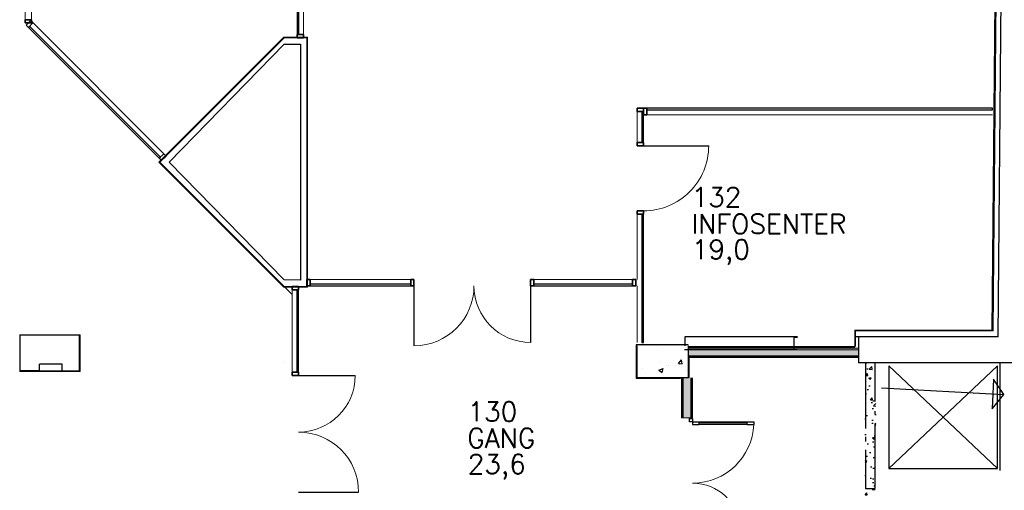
# Model space of a CAD drawing. Header units: millimetres. Extents: x 0 to 84060, y 0 to 52805.
# Tile 20 of 60: x 31062 to 46341, y 18832 to 26131. Entities that reach past the tile are written whole.
import ezdxf

# ---------------------------------------------------------------- set-up
doc = ezdxf.new("R2010")
doc.units = ezdxf.units.MM
doc.header["$LTSCALE"] = 50
doc.header["$MEASUREMENT"] = 0
doc.linetypes.add('CENTRUMLINJE', pattern=[27, 20, -3, 1, -3])
doc.layers.get('0').update_dxf_attribs({"linetype": 'CONTINUOUS'})
for name, color, linetype in [('20601A200D001$0$832-Romtekst', 7, 'CONTINUOUS'), ('20601A200D001$0$A12-HEL2', 251, 'CONTINUOUS'), ('20601A200D001$0$A12-HEL3', 251, 'CONTINUOUS'), ('20601A200D001$0$A12-HEL4', 251, 'CONTINUOUS'), ('20601A200D001$0$A12-SKR1', 251, 'CONTINUOUS'), ('20601A200D001$0$A23-HEL1', 251, 'CONTINUOUS'), ('20601A200D001$0$A23-HEL4', 251, 'CONTINUOUS'), ('20601A200D001$0$A24-HEL1', 252, 'CONTINUOUS'), ('20601A200D001$0$A24-HEL2', 252, 'CONTINUOUS'), ('20601A200D001$0$A28-HEL1', 7, 'CONTINUOUS'), ('20601A200D001$0$A62-HEL2', 252, 'CONTINUOUS'), ('xref', 7, 'CENTRUMLINJE')]:
    doc.layers.add(name, color=color, linetype=linetype)
for name, color, linetype, lineweight in [('20601A200D001$0$A2-DOR', 251, 'CONTINUOUS', 18), ('20601A200D001$0$A2-VEGG', 251, 'CONTINUOUS', 18), ('20601A200D001$0$A2-VEGG-fill', 253, 'CONTINUOUS', 18), ('20601A200D001$0$A2312', 7, 'CONTINUOUS', 18), ('20601A200D001$0$A24', 251, 'CONTINUOUS', 18), ('20601A200D001$0$A862', 7, 'CONTINUOUS', 18)]:
    doc.layers.add(name, color=color, linetype=linetype, lineweight=lineweight)
doc.styles.add('20601A200D001$0$STANDARD', font='ROMANS.SHX')

# ---------------------------------------------------------------- blocks, each defined once
blk = doc.blocks.new('*X157')
at = {"color": 0}
for p, q in [((50686, 22419), (50686, 22419)), ((50665, 22196), (50665, 22196)), ((50951, 22184), (50999, 22242)), ((50951, 22184), (51011, 22179)), ((51011, 22179), (50999, 22242)), ((50391, 22105), (50391, 22105)), ((50646, 22080), (50716, 22107)), ((50646, 22080), (50696, 22046)), ((50696, 22046), (50716, 22107)), ((50770, 22154), (50770, 22154)), ((50798, 22153), (50798, 22153)), ((51068, 22069), (51068, 22069)), ((50485, 21969), (50485, 21969))]:
    blk.add_line(p, q, dxfattribs=at)
blk = doc.blocks.new('20601A200D001$0$System Panel - Glazed-1105515-1_ etasje')
at = {"layer": '20601A200D001$0$A2312', "lineweight": 25}
for p, q in [((1435, -25), (-1435, -25)), ((-1435, -25), (-1435, -50)), ((-1435, -50), (1435, -50)), ((1435, -50), (1435, -25))]:
    blk.add_line(p, q, dxfattribs=at)
blk = doc.blocks.new('20601A200D001$0$Rectangular Mullion - 50 x 100mm-456249-1_ etasje')
at = {"layer": '20601A200D001$0$A2312', "lineweight": 35}
for p, q in [((-50, 50), (0, 50)), ((-50, -50), (-50, 50)), ((0, 50), (0, -50)), ((0, -50), (-50, -50))]:
    blk.add_line(p, q, dxfattribs=at)
blk = doc.blocks.new('20601A200D001$0$Rectangular Mullion - 50 x 100mm-1105512-1_ etasje')
at = {"layer": '20601A200D001$0$A2312'}
for p, q in [((1563, -3644), (-466, -1615)), ((1634, -3573), (-395, -1544))]:
    blk.add_line(p, q, dxfattribs=at)
blk = doc.blocks.new('20601A200D001$0$Rectangular Mullion - 50 x 100mm-456260-1_ etasje')
at = {"layer": '20601A200D001$0$A2312', "lineweight": 35}
for p, q in [((0, 50), (-50, 50)), ((-50, 50), (-50, -50)), ((0, -50), (0, 50)), ((-50, -50), (0, -50))]:
    blk.add_line(p, q, dxfattribs=at)
blk = doc.blocks.new('20601A200D001$0$Rectangular Mullion - 50 x 100mm-603011-1_ etasje')
at = {"layer": '20601A200D001$0$A2312', "lineweight": 35}
for p, q in [((0, 50), (-50, 50)), ((-50, 50), (-50, -50)), ((0, -50), (0, 50)), ((-50, -50), (0, -50))]:
    blk.add_line(p, q, dxfattribs=at)
blk = doc.blocks.new('20601A200D001$0$Rectangular Mullion - 50 x 100mm-1124751-1_ etasje')
at = {"layer": '20601A200D001$0$A2312'}
for p, q in [((-516, 8206), (-516, -1494)), ((-416, 8206), (-416, 5588)), ((-416, 5436), (-416, 2768)), ((-416, 2616), (-416, -52)), ((-416, -204), (-416, -1494))]:
    blk.add_line(p, q, dxfattribs=at)
blk = doc.blocks.new('20601A200D001$0$Rectangular Mullion - 50 x 100mm-997172-1_ etasje')
at = {"layer": '20601A200D001$0$A2312', "lineweight": 35}
for p, q in [((-50, 50), (0, 50)), ((-50, -50), (-50, 50)), ((0, 50), (0, -50)), ((0, -50), (-50, -50))]:
    blk.add_line(p, q, dxfattribs=at)
blk = doc.blocks.new('20601A200D001$0$System Panel - Glazed-1007213-1_ etasje')
at = {"layer": '20601A200D001$0$A2312', "lineweight": 25}
for p, q in [((201, -25), (-201, -25)), ((-201, -25), (-201, -50)), ((-201, -50), (201, -50)), ((201, -50), (201, -25))]:
    blk.add_line(p, q, dxfattribs=at)
blk = doc.blocks.new('20601A200D001$0$Rectangular Mullion - 50 x 100mm-1007209-1_ etasje')
at = {"layer": '20601A200D001$0$A2312'}
for p, q in [((3704, -1726), (3704, -1323)), ((3804, -1726), (3804, -1323))]:
    blk.add_line(p, q, dxfattribs=at)
blk = doc.blocks.new('20601A200D001$0$M_Curtain Wall Dbl Glass - D13-Curtain Wall Dbl Glass-1061445-1_ etasje')
at = {"layer": '20601A200D001$0$A2-DOR', "lineweight": 25}
for p, q in [((-905, 50), (-905, 928.8)), ((905, 50), (905, 981.2))]:
    blk.add_line(p, q, dxfattribs=at)
at = {"layer": '20601A200D001$0$A2-DOR'}
for centre, radius, start, end in [((-905, 50), 878.8, 0, 90), ((905, 50), 931.2, 90, 180)]:
    blk.add_arc(centre, radius, start, end, dxfattribs=at)
blk = doc.blocks.new('20601A200D001$0$Rectangular Mullion - 50 x 100mm-607128-1_ etasje')
at = {"layer": '20601A200D001$0$A2312', "lineweight": 35}
for p, q in [((-25, 50), (25, 50)), ((-25, -50), (-25, 50)), ((25, 50), (25, -50)), ((25, -50), (-25, -50))]:
    blk.add_line(p, q, dxfattribs=at)
blk = doc.blocks.new('20601A200D001$0$System Panel - Glazed-826237-1_ etasje')
at = {"layer": '20601A200D001$0$A2312', "lineweight": 25}
for p, q in [((2682, -24), (-2682, -24)), ((-2682, -24), (-2682, -50)), ((-2682, -50), (2682, -50)), ((2682, -50), (2682, -24))]:
    blk.add_line(p, q, dxfattribs=at)
blk = doc.blocks.new('20601A200D001$0$Rectangular Mullion - 50 x 100mm-826235-1_ etasje')
at = {"layer": '20601A200D001$0$A2312'}
for p, q in [((9110, -2868), (14474, -2868)), ((9110, -2968), (14474, -2968))]:
    blk.add_line(p, q, dxfattribs=at)
blk = doc.blocks.new('20601A200D001$0$System Panel - Glazed-628128-1_ etasje')
at = {"layer": '20601A200D001$0$A2312', "lineweight": 25}
for p, q in [((996, 49), (-996, 49)), ((-996, 49), (-996, 24)), ((-996, 24), (996, 24)), ((996, 24), (996, 49))]:
    blk.add_line(p, q, dxfattribs=at)
blk = doc.blocks.new('20601A200D001$0$M_Curtain Wall Sgl Glass - D12_M_Curtain Wall Sgl Glass-604818-1_ etasje')
at = {"layer": '20601A200D001$0$A2-DOR', "lineweight": 25}
blk.add_line((505, -51), (505, -1061), dxfattribs=at)
at = {"layer": '20601A200D001$0$A2-DOR'}
blk.add_arc((505, -51), 1010, 180, 270, dxfattribs=at)
blk = doc.blocks.new('20601A200D001$0$Rectangular Mullion - 50 x 100mm-628122-1_ etasje')
at = {"layer": '20601A200D001$0$A2312'}
for p, q in [((8960, -5522), (8960, -4509)), ((9060, -6500), (9060, -4509)), ((8960, -6500), (8960, -5622))]:
    blk.add_line(p, q, dxfattribs=at)
blk = doc.blocks.new('20601A200D001$0$Rectangular Mullion - 50 x 100mm-604808-1_ etasje')
at = {"layer": '20601A200D001$0$A2312', "lineweight": 35}
for p, q in [((-25, 50), (25, 50)), ((-25, -50), (-25, 50)), ((25, 50), (25, -50)), ((25, -50), (-25, -50))]:
    blk.add_line(p, q, dxfattribs=at)
blk = doc.blocks.new('20601A200D001$0$System Panel - Glazed-628153-1_ etasje')
at = {"layer": '20601A200D001$0$A2312', "lineweight": 25}
for p, q in [((240, 49), (-240, 49)), ((-240, 49), (-240, 24)), ((-240, 24), (240, 24)), ((240, 24), (240, 49))]:
    blk.add_line(p, q, dxfattribs=at)
blk = doc.blocks.new('20601A200D001$0$Rectangular Mullion - 50 x 100mm-628151-1_ etasje')
at = {"layer": '20601A200D001$0$A2312'}
for p, q in [((8960, -3399), (8960, -2918)), ((9060, -3399), (9060, -2968))]:
    blk.add_line(p, q, dxfattribs=at)
blk = doc.blocks.new('20601A200D001$0$Rectangular Mullion - 50 x 100mm-606876-1_ etasje')
at = {"layer": '20601A200D001$0$A2312', "lineweight": 35}
for p, q in [((0, 50), (-50, 50)), ((-50, 50), (-50, -50)), ((0, -50), (0, 50)), ((-50, -50), (0, -50))]:
    blk.add_line(p, q, dxfattribs=at)
blk = doc.blocks.new('20601A200D001$0$Dobbeldør med glass - D07_18M_EI 30 CS-778360-1_ etasje')
at = {"layer": '20601A200D001$0$A2-DOR', "lineweight": 25}
for p, q in [((-885, -32.025), (-835, -32.025)), ((-885, -82.025), (-885, -32.025)), ((-835, -82.025), (-885, -82.025)), ((-835, -32.025), (-835, -82.025)), ((-835, -82.025), (-835, -184.025)), ((-835, -82.025), (-795, -82.025)), ((-795, -82.025), (-795, -184.025)), ((815, -82.025), (815, -184.025)), ((855, -82.025), (815, -82.025)), ((855, -32.025), (905, -32.025)), ((855, -82.025), (855, -32.025)), ((855, -82.025), (855, -184.025)), ((905, -82.025), (855, -82.025)), ((905, -32.025), (905, -82.025)), ((-795, -184.025), (-835, -184.025)), ((-815, -720.025), (-815, -184.025)), ((815, -184.025), (855, -184.025)), ((835, -930.025), (835, -184.025)), ((-835, -720.025), (-835, -822.025)), ((-795, -720.025), (-835, -720.025)), ((-795, -720.025), (-795, -822.025)), ((-835, -822.025), (-795, -822.025)), ((815, -930.025), (815, -1032.025)), ((815, -930.025), (855, -930.025)), ((855, -1032.025), (815, -1032.025)), ((855, -930.025), (855, -1032.025))]:
    blk.add_line(p, q, dxfattribs=at)
at = {"layer": '20601A200D001$0$A2-DOR'}
for p, q in [((-835, -184.025), (-835, -720.025)), ((-795, -184.025), (-795, -720.025)), ((815, -184.025), (815, -930.025)), ((855, -184.025), (855, -930.025))]:
    blk.add_line(p, q, dxfattribs=at)
for centre, radius, start, end in [((-835, -82.025), 740, 273.0985793, 0), ((855, -82.025), 950, 180, 267.5868327)]:
    blk.add_arc(centre, radius, start, end, dxfattribs=at)
blk = doc.blocks.new('20601A200D001$0$System Panel - Glazed-874738-1_ etasje')
at = {"layer": '20601A200D001$0$A2312', "lineweight": 25}
for p, q in [((782, -24), (-782, -24)), ((-782, -24), (-782, -49)), ((-782, -49), (782, -49)), ((782, -49), (782, -24))]:
    blk.add_line(p, q, dxfattribs=at)
blk = doc.blocks.new('20601A200D001$0$Rectangular Mullion - 50 x 100mm-874733-1_ etasje')
at = {"layer": '20601A200D001$0$A2312'}
for p, q in [((5467, -5522), (3904, -5522)), ((5467, -5622), (3904, -5622))]:
    blk.add_line(p, q, dxfattribs=at)
blk = doc.blocks.new('20601A200D001$0$System Panel - Glazed-874709-1_ etasje')
at = {"layer": '20601A200D001$0$A2312', "lineweight": 25}
for p, q in [((767, -24), (-767, -24)), ((-767, -24), (-767, -49)), ((-767, -49), (767, -49)), ((767, -49), (767, -24))]:
    blk.add_line(p, q, dxfattribs=at)
blk = doc.blocks.new('20601A200D001$0$M_Curtain Wall Dbl Glass - D13-Curtain Wall Dbl Glass-1061444-1_ etasje')
at = {"layer": '20601A200D001$0$A2-DOR', "lineweight": 25}
for p, q in [((-905, 50), (-905, 928.8)), ((905, 50), (905, 981.2))]:
    blk.add_line(p, q, dxfattribs=at)
at = {"layer": '20601A200D001$0$A2-DOR'}
for centre, radius, start, end in [((-905, 50), 878.8, 0, 90), ((905, 50), 931.2, 90, 180)]:
    blk.add_arc(centre, radius, start, end, dxfattribs=at)
blk = doc.blocks.new('20601A200D001$0$Rectangular Mullion - 50 x 100mm-874705-1_ etasje')
at = {"layer": '20601A200D001$0$A2312'}
for p, q in [((8910, -5522), (7377, -5522)), ((8910, -5622), (7377, -5622))]:
    blk.add_line(p, q, dxfattribs=at)
blk = doc.blocks.new('20601A200D001$0$Rectangular Mullion - 50 x 100mm-456234-1_ etasje')
at = {"layer": '20601A200D001$0$A2312', "lineweight": 35}
for p, q in [((-25, 50), (25, 50)), ((-25, -50), (-25, 50)), ((25, 50), (25, -50)), ((25, -50), (-25, -50))]:
    blk.add_line(p, q, dxfattribs=at)
blk = doc.blocks.new('20601A200D001$0$System Panel - Glazed-874767-1_ etasje')
at = {"layer": '20601A200D001$0$A2312', "lineweight": 25}
for p, q in [((640, 49), (-640, 49)), ((-640, 49), (-640, 24)), ((-640, 24), (640, 24)), ((640, 24), (640, 49))]:
    blk.add_line(p, q, dxfattribs=at)
blk = doc.blocks.new('20601A200D001$0$Rectangular Mullion - 50 x 100mm-874762-1_ etasje')
at = {"layer": '20601A200D001$0$A2312'}
for p, q in [((3627, -6962), (3627, -5681)), ((3727, -6962), (3727, -5681))]:
    blk.add_line(p, q, dxfattribs=at)
blk = doc.blocks.new('20601A200D001')
at = {"layer": '20601A200D001$0$A12-SKR1'}
h = blk.add_hatch(dxfattribs=at)
h.set_pattern_fill('AR-CONC', color=256, scale=50, style=0)
h.set_pattern_definition([(50, (1e-11, 57.26), (358.6301, -31.37607), [37.5, -412.5]), (355, (1e-11, 57.26), (-69.3757, 376.0961), [30, -330]), (100.4514, (29.9, 54.65), (289.2547, 344.7198), [31.8701, -350.5711]), (46.1842, (1e-11, 157.26), (533.6205, -82.7595), [56.25, -618.75]), (96.6356, (44.47, 150.36), (467.3314, 487.059), [47.8051, -525.8565]), (351.1842, (1e-11, 157.26), (467.331, 487.0593), [45, -495]), (21, (50, 132.26), (298.4535, -201.30945), [37.5, -412.5]), (326, (50, 132.26), (121.6577, 362.575), [30, -330]), (71.4514, (74.87, 115.5), (420.1113, 161.26525), [31.8701, -350.5711]), (37.5, (1e-11, 57.26), (6.07993, 166.44693), [0, -326, 0, -335, 0, -331.25]), (7.5, (1e-11, 57.26), (131.53477, 197.20586), [0, -191, 0, -318.5, 0, -126.25]), (327.5, (-111.5, 57.26), (266.91122, -11.27744), [0, -125, 0, -390, 0, -517.5]), (317.5, (-161.5, 57.26), (291.5931, 50.0525), [0, -162.5, 0, -259, 0, -367.5])])
h.paths.add_polyline_path([(142173.36977, 13913.42611), (142145.65995, 13913.42611), (142106.73479, 13870.83904), (142423.36977, 13870.83904), (142423.36977, 13913.42611), (142423.36977, 14070.83904), (142323.36977, 14070.83904), (142323.36977, 16500.83904), (142723.36977, 16500.83904), (142723.36977, 16650.83904), (142173.36977, 16650.83904)])
h.paths.add_polyline_path([(142336.58799, 19704.26053), (142173.36977, 19704.26053), (142173.36977, 18759.26053), (142336.58799, 18759.26053)])
h.paths.add_polyline_path([(142336.58799, 20810.83904), (142173.36977, 20810.83904), (142173.36977, 19704.26053), (142336.58799, 19704.26053)])
at = {"layer": '20601A200D001$0$A2-VEGG-fill'}
for points in [[(144158.09109, 21317.49609), (144221.26957, 28124.83984), (144211.26914, 28124.83984), (144148.09066, 21317.49609)], [(131229.11043, 23921.76071), (133157.03135, 25849.69807), (133142.88927, 25849.69807), (131222.03936, 23928.83177)], [(133518.65549, 21993.86039), (133518.65549, 25859.69807), (133508.65549, 25859.69807), (133508.65549, 21993.86039)], [(133157.01486, 21983.86039), (133167.01488, 21983.86039), (131222.03936, 23928.83177), (131214.96832, 23921.76067), (133152.87273, 21983.86039)], [(129063.15156, 21235.83904), (129983.15156, 21235.83904), (129983.15156, 21245.83904), (129053.15156, 21245.83904), (129053.15156, 21235.83904)], [(129983.15156, 20685.83904), (129993.15156, 20685.94774), (129993.15156, 21245.83904), (129983.15156, 21245.83904), (129983.15156, 21235.83904)], [(142021.54687, 21038.58004), (142021.54687, 21317.49609), (142011.54687, 21317.49609), (142011.54687, 21038.58004)], [(144148.09066, 21307.49609), (144157.99829, 21307.49609), (144157.99829, 21317.49609), (142021.54687, 21317.49609), (142021.54687, 21307.49609), (143297.16565, 21307.49609)], [(129063.15156, 20675.83904), (129063.15156, 21235.83904), (129053.15156, 21235.83904), (129053.15156, 20675.83904)], [(138690.64476, 21076.86086), (139431.14476, 21076.86086), (139431.14476, 21086.86086), (138631.14476, 21086.86086), (138631.14476, 21076.86086)], [(141223.51816, 20918.3728), (142071.54688, 20918.3728), (142071.54688, 21038.3728), (139430.09763, 21038.3728), (139430.09763, 20918.3728), (140208.55768, 20918.3728)], [(139441.14476, 20576.86086), (139441.14476, 20920.50981), (139431.14476, 20920.50981), (139431.14476, 20576.86086)], [(129839.7486, 20675.83904), (129993.15156, 20675.83904), (129993.15156, 20685.83904), (129063.15156, 20685.83904), (129063.15156, 20675.83904), (129839.45312, 20675.83904)], [(139332.68776, 20566.86086), (139332.68776, 20576.86086), (138621.14476, 20576.86086), (138621.14476, 20566.86086), (139319.68776, 20566.86086)]]:
    blk.add_hatch(color=256, dxfattribs=at).paths.add_polyline_path(points, flags=0)
h = blk.add_hatch(color=256, dxfattribs=at)
h.paths.add_polyline_path([(133459.14767, 25849.69807), (133508.65549, 25849.69807), (133508.65549, 25859.69807), (133459.14767, 25859.69807), (133459.14767, 25858.2901)], flags=0)
h.paths.add_polyline_path([(133157.03135, 25849.69807), (133359.14767, 25849.69807), (133359.14767, 25859.69807), (133152.88919, 25859.69807), (133142.88927, 25849.69807), (133152.88919, 25849.69807)], flags=0)
h = blk.add_hatch(color=256, dxfattribs=at)
h.paths.add_polyline_path([(133518.65549, 21983.86039), (133518.65549, 21993.86039), (133382.01721, 21993.86039), (133382.01721, 21983.86039), (133508.65549, 21983.86039)], flags=0)
h.paths.add_polyline_path([(133167.01488, 21983.86039), (133282.01721, 21983.86039), (133282.01721, 21993.86039), (133157.01486, 21993.86039)], flags=0)
blk.add_hatch(color=256, dxfattribs=at).paths.add_polyline_path([(138621.14476, 20576.86086), (138631.14476, 20576.86086), (138631.14476, 21076.86086), (138621.14476, 21086.86086), (138621.14476, 21076.86086)])
h = blk.add_hatch(color=256, dxfattribs=at)
h.paths.add_polyline_path([(139350.37741, 17843.42557), (139470.37741, 17843.42557), (139470.37741, 18143.42557), (139350.37741, 18143.42557), (139350.37741, 17853.42557)], flags=0)
h.paths.add_polyline_path([(139350.37741, 19953.42557), (139470.37741, 19953.42557), (139470.37741, 20574.72384), (139350.37741, 20574.72384), (139350.37741, 20559.73334)], flags=0)
for p, q in [((142177.39564, 20790.59479), (142177.39564, 18860.59479)), ((142327.39564, 18860.59479), (142327.39564, 20790.59479))]:
    blk.add_line(p, q)
blk.add_lwpolyline([(142177.39564, 18860.59479), (142327.39564, 18860.59479), (142327.39564, 20810.83904), (142177.39564, 20810.83904)], close=True)
at = {"layer": '20601A200D001$0$A12-HEL2', "color": 7, "linetype": 'Continuous', "lineweight": 0, "ltscale": 1000}
blk.add_lwpolyline([(144139.65625, 21307.49609), (144202.9375, 28124.83984)], dxfattribs=at)
at = {"layer": '20601A200D001$0$A12-HEL3'}
blk.add_line((129363.15156, 20685.83904), (129713.15156, 20685.83904), dxfattribs=at)
blk.add_line((129363.15156, 20685.83904), (129713.15156, 20685.83904), dxfattribs=at)
at = {"layer": '20601A200D001$0$A12-HEL4'}
for p, q in [((144234.77084, 21210.83904), (144298.94278, 28124.83904)), ((129983.15156, 21235.83904), (129063.15156, 21235.83904)), ((129983.15156, 21235.83904), (129063.15156, 21235.83904)), ((129063.15156, 20901.96911), (129063.15156, 21235.83904)), ((129063.15156, 20901.96911), (129063.15156, 21235.83904)), ((129983.15156, 20685.83904), (129983.15156, 21235.83904)), ((139421.14476, 21086.86086), (138621.14476, 21086.86086)), ((140032.25784, 21210.83904), (139373.15156, 21210.83904)), ((141121.54902, 21210.83904), (139373.15156, 21210.83904)), ((139373.15156, 21210.83904), (139373.15156, 21074.93109)), ((141121.54902, 21200.36841), (141065.99598, 21199.8528)), ((141065.99598, 21199.8528), (141065.99598, 21010.83904)), ((144234.77084, 21210.83904), (142021.54902, 21210.83904)), ((142071.54902, 21210.83904), (142071.54902, 20810.83904)), ((138630.09763, 21074.93109), (138630.09763, 20577.59623)), ((138630.09763, 21074.93109), (138630.09763, 20577.59623)), ((141120, 21010.83904), (139371.60254, 21010.83904)), ((139430.09763, 20574.93109), (139430.09763, 21074.93109)), ((129713.15156, 20785.83904), (129363.15156, 20785.83904)), ((129713.15156, 20785.83904), (129363.15156, 20785.83904)), ((129713.15156, 20685.83904), (129713.15156, 20785.83904)), ((129713.15156, 20685.83904), (129713.15156, 20785.83904)), ((144593.3685, 20810.83904), (142071.54902, 20810.83904)), ((144593.3685, 20810.83904), (142173.36977, 20810.83904)), ((129663.15156, 20685.83904), (129983.15156, 20685.83904)), ((129663.15156, 20685.83904), (129983.15156, 20685.83904)), ((139430.09763, 20577.59623), (138630.09763, 20577.59623))]:
    blk.add_line(p, q, dxfattribs=at)
at = {"layer": '20601A200D001$0$A2-VEGG'}
for p, q in [((139430.09763, 21051.3728), (142011.54687, 21051.3728)), ((139430.09763, 21038.3728), (142071.54688, 21038.3728)), ((139430.09763, 20918.3728), (142071.54688, 20918.3728)), ((139440.09763, 20905.3728), (142071.54688, 20905.3728)), ((139337.37741, 20564.72384), (139337.37741, 19953.42557)), ((139350.37741, 20574.72384), (139350.37741, 19953.42557)), ((139470.37741, 20574.72384), (139470.37741, 19953.42557)), ((139483.37741, 20574.72384), (139483.37741, 19953.42557))]:
    blk.add_line(p, q, dxfattribs=at)
at = {"layer": '20601A200D001$0$A23-HEL1'}
for p, q in [((142541.05774, 19170.47792), (144227.64919, 20761.8438)), ((142541.05774, 20761.8438), (144227.64919, 19170.47792)), ((142541.05774, 19170.47792), (144227.64919, 20761.8438)), ((142541.05774, 20761.8438), (144227.64919, 19170.47792))]:
    blk.add_line(p, q, dxfattribs=at)
at = {"layer": '20601A200D001$0$A23-HEL4'}
for p, q in [((142541.05774, 20761.8438), (142541.05774, 19170.47792)), ((142541.05774, 20761.8438), (142541.05774, 19170.47792)), ((144227.64919, 19170.47792), (144227.64919, 20761.8438)), ((144227.64919, 19170.47792), (144227.64919, 20761.8438)), ((142541.05774, 19170.47792), (144227.64919, 19170.47792)), ((142541.05774, 19170.47792), (144227.64919, 19170.47792))]:
    blk.add_line(p, q, dxfattribs=at)
at = {"layer": '20601A200D001$0$A24'}
for p, q in [((144211.26914, 28124.83984), (144148.09066, 21317.49609)), ((144157.99829, 21307.49609), (144221.26957, 28124.83984)), ((133152.88919, 25859.69807), (131214.96832, 23921.76067)), ((131229.11043, 23921.76071), (133157.03135, 25849.69807)), ((133518.65549, 25859.69807), (133152.88919, 25859.69807)), ((133157.03135, 25849.69807), (133508.65549, 25849.69807)), ((133508.65549, 25849.69807), (133508.65549, 21993.86039)), ((133518.65549, 21983.86039), (133518.65549, 25859.69807)), ((131214.96832, 23921.76067), (133152.87273, 21983.86039)), ((133157.01486, 21993.86039), (131229.11043, 23921.76071)), ((133152.87273, 21983.86039), (133518.65549, 21983.86039)), ((133508.65549, 21993.86039), (133157.01486, 21993.86039)), ((129993.15156, 21245.83904), (129053.15156, 21245.83904)), ((129053.15156, 21245.83904), (129053.15156, 20675.83904)), ((129993.15156, 20675.83904), (129993.15156, 21245.83904)), ((142011.54687, 21317.49609), (142011.54687, 21064.58004)), ((144148.09066, 21317.49609), (142011.54687, 21317.49609)), ((142021.54687, 21064.58004), (142021.54687, 21307.49609)), ((142021.54687, 21307.49609), (144157.99829, 21307.49609)), ((129063.15156, 21235.83904), (129983.15156, 21235.83904)), ((129063.15156, 20685.83904), (129063.15156, 21235.83904)), ((129983.15156, 21235.83904), (129983.15156, 20685.83904)), ((138621.14476, 21086.86086), (138621.14476, 20566.86086)), ((139431.14476, 21086.86086), (138621.14476, 21086.86086)), ((142011.54687, 21064.3728), (139430.09763, 21064.3728)), ((139440.09763, 20892.3728), (142071.54688, 20892.3728)), ((139441.14476, 20576.86086), (139441.14476, 20894.50981)), ((129053.15156, 20675.83904), (129993.15156, 20675.83904)), ((129983.15156, 20685.83904), (129063.15156, 20685.83904)), ((138621.14476, 20566.86086), (139306.68776, 20566.86086)), ((139324.37741, 20564.72384), (139324.37741, 19953.42557)), ((139496.37741, 19953.42557), (139496.37741, 20574.72384)), ((139324.37741, 19953.42557), (139496.37741, 19953.42557))]:
    blk.add_line(p, q, dxfattribs=at)
at = {"layer": '20601A200D001$0$A24-HEL1'}
for q in [(129363.15156, 20785.83904), (129363.15156, 20785.83904), (129063.15156, 20685.83904), (129063.15156, 20685.83904)]:
    blk.add_line((129363.15156, 20685.83904), q, dxfattribs=at)
at = {"layer": '20601A200D001$0$A24-HEL1', "linetype": 'Continuous', "lineweight": 0, "ltscale": 1000}
for points in [[(141121.54688, 21010.83984), (142071.54688, 21010.83984)], [(133155.57792, 20820.256), (133155.21855, 20820.256)], [(133155.57792, 20820.256), (133155.21855, 20820.256)], [(133155.57792, 20820.256), (133155.21855, 20820.256)], [(133155.57812, 20820.07617), (133155.21875, 20820.07617)], [(133155.57812, 20820.07617), (133155.21875, 20820.07617)], [(133155.57812, 20820.07617), (133155.21875, 20820.07617)]]:
    blk.add_lwpolyline(points, dxfattribs=at)
at = {"layer": '20601A200D001$0$A24-HEL2'}
for p, q in [((131370.63475, 23921.91523), (133157.09533, 25749.69809)), ((133157.09533, 25749.69809), (133408.55001, 25749.5292)), ((133408.55001, 25749.5292), (133409.57971, 22093.61765)), ((133157.01486, 22093.86039), (131370.63475, 23921.91523)), ((133409.57971, 22093.61765), (133157.01486, 22093.86039))]:
    blk.add_line(p, q, dxfattribs=at)
at = {"layer": '20601A200D001$0$A28-HEL1', "color": 7}
blk.add_line((142425.59637, 20418.9185), (144326.27673, 20318.24621), dxfattribs=at)
at = {"layer": '20601A200D001$0$A28-HEL1'}
blk.add_lwpolyline([(144154.51749, 20327.34369), (144142.35226, 20097.66564), (144326.27673, 20318.24621), (144166.68272, 20557.02174)], close=True, dxfattribs=at)
at = {"layer": '20601A200D001$0$A28-HEL1', "color": 7}
blk.add_lwpolyline([(144154.51749, 20327.34369), (144142.35226, 20097.66564), (144326.27673, 20318.24621), (144166.68272, 20557.02174)], close=True, dxfattribs=at)
at = {"layer": '20601A200D001$0$A62-HEL2'}
blk.add_line((144265.47659, 20810.83904), (144265.47659, 19140.83904), dxfattribs=at)
at = {"layer": '20601A200D001$0$A862'}
blk.add_line((133167.01488, 21983.86039), (133282.01486, 21868.86065), dxfattribs=at)
at = {"layer": '20601A200D001$0$A12-SKR1'}
blk.add_blockref('*X157', (88325.09763, -1385.64979), dxfattribs=at)
at = {"layer": '20601A200D001$0$A2-DOR'}
for name, p, rotation in [('20601A200D001$0$M_Curtain Wall Sgl Glass - D12_M_Curtain Wall Sgl Glass-604818-1_ etasje', (138683.83442, 23671.06714), 89.99999999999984), ('20601A200D001$0$M_Curtain Wall Dbl Glass - D13-Curtain Wall Dbl Glass-1061444-1_ etasje', (136077.00603, 22053.58004), 180), ('20601A200D001$0$M_Curtain Wall Dbl Glass - D13-Curtain Wall Dbl Glass-1061445-1_ etasje', (133331.51721, 19708.12762), 269.9999999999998), ('20601A200D001$0$Dobbeldør med glass - D07_18M_EI 30 CS-778360-1_ etasje', (139414.35241, 19038.42557), 89.99999999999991)]:
    blk.add_blockref(name, p, dxfattribs=dict(at, rotation=rotation))
at = {"layer": '20601A200D001$0$A2312'}
for name, p in [('20601A200D001$0$Rectangular Mullion - 50 x 100mm-1124751-1_ etasje', (129655.13887, 27625.20651)), ('20601A200D001$0$Rectangular Mullion - 50 x 100mm-1007209-1_ etasje', (129655.13887, 27626.51332)), ('20601A200D001$0$Rectangular Mullion - 50 x 100mm-1105512-1_ etasje', (129655.13887, 27625.20651)), ('20601A200D001$0$Rectangular Mullion - 50 x 100mm-826235-1_ etasje', (129673.87566, 27625.00041)), ('20601A200D001$0$Rectangular Mullion - 50 x 100mm-628151-1_ etasje', (129673.87566, 27625.00041)), ('20601A200D001$0$Rectangular Mullion - 50 x 100mm-628122-1_ etasje', (129673.87566, 27625.00041)), ('20601A200D001$0$Rectangular Mullion - 50 x 100mm-874733-1_ etasje', (129655.13887, 27625.20766)), ('20601A200D001$0$System Panel - Glazed-874738-1_ etasje', (134340.33114, 22053.58004)), ('20601A200D001$0$Rectangular Mullion - 50 x 100mm-874705-1_ etasje', (129655.13887, 27625.20766)), ('20601A200D001$0$System Panel - Glazed-874709-1_ etasje', (137798.55183, 22053.58004)), ('20601A200D001$0$Rectangular Mullion - 50 x 100mm-874762-1_ etasje', (129655.13811, 27625.20651))]:
    blk.add_blockref(name, p, dxfattribs=at)
for name, p, rotation in [('20601A200D001$0$System Panel - Glazed-1007213-1_ etasje', (133409.14844, 26102.15722), 270.0000000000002), ('20601A200D001$0$Rectangular Mullion - 50 x 100mm-603011-1_ etasje', (129189.14844, 26081.39907), 270.0000000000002), ('20601A200D001$0$Rectangular Mullion - 50 x 100mm-456260-1_ etasje', (129189.14844, 26081.39907), 134.9999999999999), ('20601A200D001$0$System Panel - Glazed-1105515-1_ etasje', (130239.04, 25031.50751), 314.9999999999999), ('20601A200D001$0$Rectangular Mullion - 50 x 100mm-606876-1_ etasje', (138683.83442, 24756.78885), 89.99999999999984), ('20601A200D001$0$System Panel - Glazed-826237-1_ etasje', (141466.06211, 24707.28885), 180), ('20601A200D001$0$System Panel - Glazed-628153-1_ etasje', (138683.83442, 24466.42799), 269.9999999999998), ('20601A200D001$0$System Panel - Glazed-628128-1_ etasje', (138683.83442, 22120.39549), 269.9999999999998), ('20601A200D001$0$Rectangular Mullion - 50 x 100mm-456260-1_ etasje', (133508.65625, 22053.58004), 180), ('20601A200D001$0$Rectangular Mullion - 50 x 100mm-606876-1_ etasje', (133332.01721, 21993.86039), 89.99999999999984), ('20601A200D001$0$System Panel - Glazed-874767-1_ etasje', (133332.01721, 21303.494), 269.9999999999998)]:
    blk.add_blockref(name, p, dxfattribs=dict(at, rotation=rotation))
at = {"layer": '20601A200D001$0$A2312', "extrusion": (0, 0, -1)}
for name, p, rotation in [('20601A200D001$0$Rectangular Mullion - 50 x 100mm-997172-1_ etasje', (-133409.14844, 25851.00488), 269.9999999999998), ('20601A200D001$0$Rectangular Mullion - 50 x 100mm-604808-1_ etasje', (-138683.83442, 24201.06714), 270.0000000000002), ('20601A200D001$0$Rectangular Mullion - 50 x 100mm-456249-1_ etasje', (-131288.93155, 23981.61596), 225.0000000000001), ('20601A200D001$0$Rectangular Mullion - 50 x 100mm-604808-1_ etasje', (-138683.83442, 23141.06714), 270.0000000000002), ('20601A200D001$0$Rectangular Mullion - 50 x 100mm-456234-1_ etasje', (-135147.00603, 22053.58004), 180), ('20601A200D001$0$Rectangular Mullion - 50 x 100mm-456234-1_ etasje', (-137007.00603, 22053.58004), 180), ('20601A200D001$0$Rectangular Mullion - 50 x 100mm-456249-1_ etasje', (-138615.09763, 22053.58004), 180), ('20601A200D001$0$Rectangular Mullion - 50 x 100mm-607128-1_ etasje', (-133331.51721, 20638.12762), 270.0000000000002)]:
    blk.add_blockref(name, p, dxfattribs=dict(at, rotation=rotation))
blk.add_blockref('20601A200D001$0$Rectangular Mullion - 50 x 100mm-456249-1_ etasje', (-138733.83442, 24707.28885), dxfattribs=at)
at = {"layer": '20601A200D001$0$832-Romtekst', "color": 7, "linetype": 'Continuous', "style": '20601A200D001$0$STANDARD'}
for s, p in [('132', (139480.2682, 23230.69293)), ('INFOSENTER', (139476.86663, 22813.48435)), ('19,0', (139484.01507, 22418.26214)), ('130', (136003.18944, 19901.84858)), ('GANG', (135999.78787, 19492.73504)), ('23,6', (136006.93631, 19089.20109))]:
    blk.add_text(s, height=300, dxfattribs=at).set_placement(p)

msp = doc.modelspace()

# ---------------------------------------------------------------- block references
at = {"layer": 'xref'}
msp.add_blockref('20601A200D001', (-97991, 0), dxfattribs=at)

doc.saveas('drawing.dxf')
